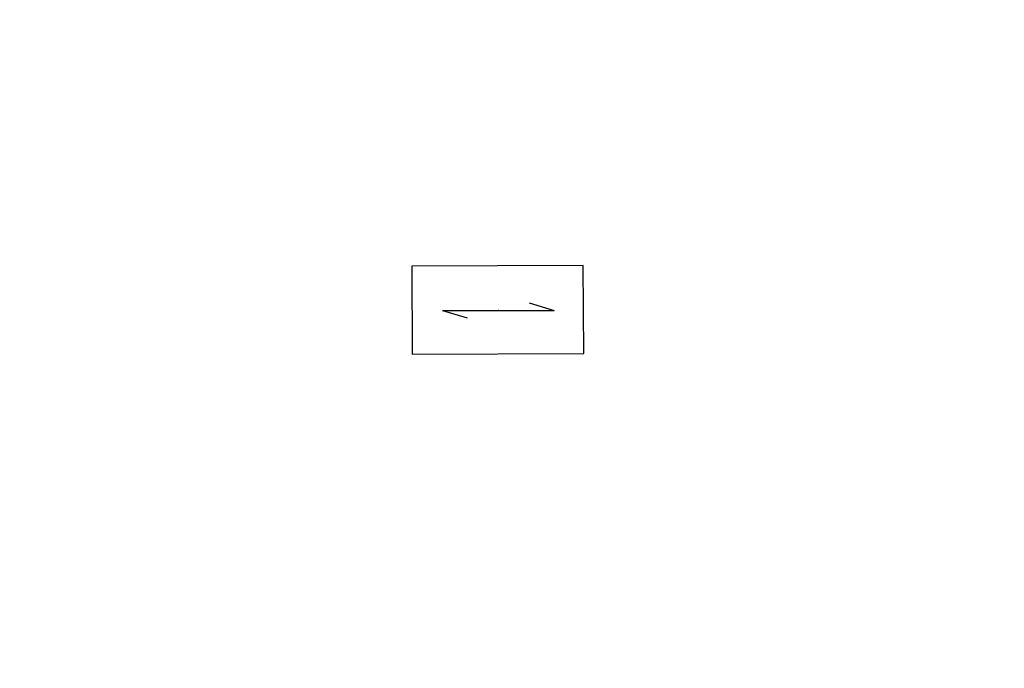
# Model space of a CAD drawing. Extents: x -134 to 1642, y -665 to 1050.
# Tile 83 of 88: x 1079 to 1095, y 214 to 225. Entities that reach past the tile are written whole.
import ezdxf

# ---------------------------------------------------------------- set-up
doc = ezdxf.new("R2010")
doc.units = 0
doc.header["$LTSCALE"] = 2
doc.header["$MEASUREMENT"] = 0
doc.linetypes.add('AUSGEZOGEN', pattern=[0])
doc.layers.add('Rinne', color=200, linetype='CONTINUOUS')
doc.layers.add('SIGNATUR', color=8, linetype='AUSGEZOGEN')

msp = doc.modelspace()

# ---------------------------------------------------------------- hatches: boundary and pattern name
at = {"layer": 'Rinne'}
h = msp.add_hatch(dxfattribs=at)
h.set_pattern_fill('ANSI31', color=256, scale=20, style=0)
edge = h.paths.add_edge_path()
edge.add_arc((275.368, -21751.935), 21947.712, 89.378358, 89.4555825, ccw=False)
edge.add_arc((441.164, -6471.327), 6666.204, 89.2382346, 89.378358, ccw=False)
edge.add_arc((-14330.566, -1117453.652), 1117746.729, 89.236362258, 89.238234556, ccw=False)
edge.add_arc((523.427, -3023.766), 3217.854, 89.201464, 89.236359, ccw=False)
edge.add_arc((555.116, -750.211), 944.078, 86.947295, 89.201464, ccw=False)
edge.add_arc((625.86, 576.328), 384.346, 266.94729, 270.48051)
edge.add_arc((580.862, 5941.795), 5750.002, 270.4805116, 270.6623839)
edge.add_arc((762.642, -9781.389), 9974.234, 90.5242944, 90.662384, ccw=False)
edge.add_arc((2442.173, -193318.226), 193518.754, 90.51436533, 90.52429443, ccw=False)
edge.add_arc((253.376, 50487.94), 50297.236, 270.5143659, 270.5338415)
edge.add_arc((717.25, 703), 510.135, 270.53384, 270.62712)
edge.add_arc((-30540.738, 2856402.629), 2856380.831, 270.627124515, 270.628371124)
edge.add_arc((769.636, 1592.381), 1398.889, 270.628371, 270.993107)
edge.add_arc((599.067, 11432.088), 11240.074, 270.9931067, 271.1217788)
edge.add_arc((275.388, -21749.981), 21944.958, 89.378358, 89.4555885, ccw=False)
edge.add_arc((441.152, -6472.293), 6666.37, 89.2382342, 89.378358, ccw=False)
edge.add_arc((-14329.56, -1117377.592), 1117669.861, 89.236362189, 89.238234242, ccw=False)
edge.add_arc((523.399, -3025.408), 3218.696, 89.201476, 89.236361, ccw=False)
edge.add_arc((555.097, -751.146), 944.214, 86.947292, 89.201476, ccw=False)
edge.add_arc((625.852, 575.592), 384.41, 266.94729, 270.48049)
edge.add_arc((580.849, 5941.868), 5750.874, 270.4804911, 270.6623925)
edge.add_arc((762.68, -9785.498), 9977.542, 90.5242933, 90.6623925, ccw=False)
edge.add_arc((2442.714, -193377.718), 193577.449, 90.51436665, 90.5242933, ccw=False)
edge.add_arc((253.389, 50486.674), 50296.77, 270.514367, 270.533841)
edge.add_arc((717.258, 702.216), 510.151, 270.53384, 270.62712)
edge.add_arc((-30543.476, 2856652.631), 2856631.648, 270.627124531, 270.628371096)
edge.add_arc((769.646, 1591.701), 1399.009, 270.628371, 270.993107)
edge.add_arc((599.068, 11431.925), 11240.712, 270.9931067, 271.1217807)

# ---------------------------------------------------------------- linework, layer by layer
at = {"layer": 'SIGNATUR'}
for p, q in [((1087.321, 219.978), (1087.725, 219.858)), ((1085.903, 219.853), (1087.725, 219.858)), ((1085.903, 219.853), (1086.307, 219.733))]:
    msp.add_line(p, q, dxfattribs=at)
msp.add_lwpolyline([(1085.409, 219.141), (1088.209, 219.152), (1088.203, 220.589), (1085.403, 220.578)], close=True, dxfattribs=at)
msp.add_point((1086.817, 219.855), dxfattribs=at)
msp.add_point((1086.817, 219.855), dxfattribs=at)

doc.saveas('drawing.dxf')
